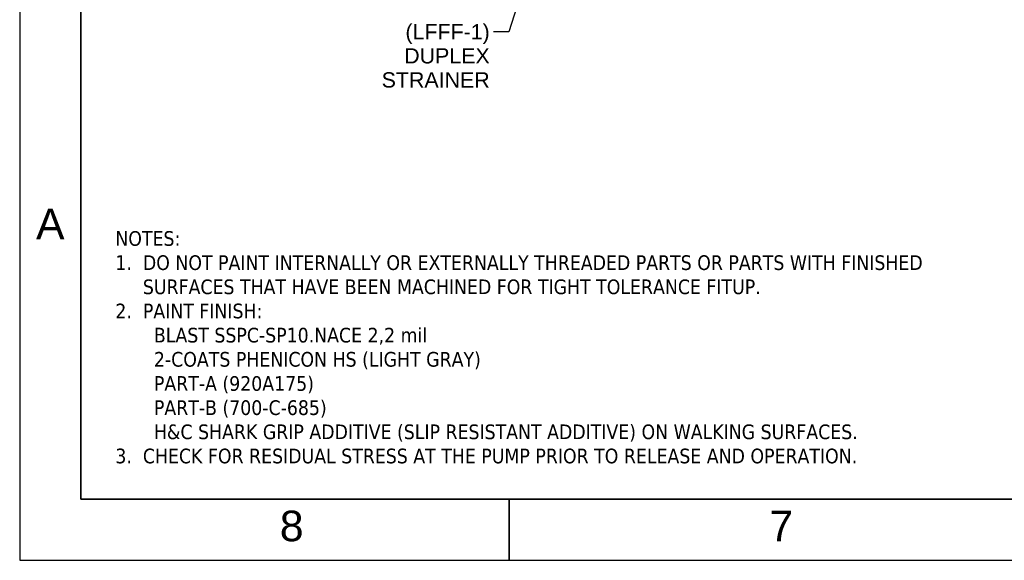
# Model space of a CAD drawing. Header units: inches. Extents: x 4 to 540, y 12 to 340.
# Tile 1 of 124: x 4 to 133, y 12 to 83. Entities that reach past the tile are written whole.
import ezdxf
from ezdxf.enums import TextEntityAlignment as Align

# ---------------------------------------------------------------- set-up
doc = ezdxf.new("R2010")
doc.units = ezdxf.units.IN
doc.header["$LTSCALE"] = 16
doc.header["$MEASUREMENT"] = 0
doc.layers.get('0').update_dxf_attribs({"lineweight": 25})
doc.layers.get('DEFPOINTS').update_dxf_attribs({"lineweight": 25})
for name, color, linetype, lineweight in [('BORDER', 7, 'Continuous', 25), ('BORDER_TEXT', 7, 'Continuous', 25), ('DIMEN', 7, 'Continuous', 25), ('Symbol (ANSI)', 7, 'Continuous', 25)]:
    doc.layers.add(name, color=color, linetype=linetype, lineweight=lineweight)
doc.styles.add('Note Text (ANSI)', font='tahoma.ttf')
doc.styles.get("Standard").update_dxf_attribs({"font": 'arial.ttf'})
doc.styles.add('Text Style153', font='arial.ttf')
doc.dimstyles.new('DEFAULT-ANSI$7', dxfattribs={"dimscale": 16, "dimtxt": 0.125, "dimasz": 0.125, "dimexe": 0.125, "dimexo": 0.0625, "dimgap": 0.031496, "dimtad": 0, "dimtih": 1, "dimtoh": 1, "dimrnd": 1e-08, "dimzin": 4, "dimdsep": 46, "dimtxsty": 'Standard', "dimblk": 'Filled-1', "dimcen": 0.09, "dimdle": 0.393701, "dimclrd": 256, "dimclre": 256, "dimclrt": 256, "dimadec": 0, "dimazin": 1, "dimtfac": 1.504, "dimtofl": 0, "dimtmove": 0, "dimatfit": 3, "dimldrblk": 'Filled-1', "dimfxl": 1, "dimtolj": 1, "dimtzin": 4, "dimlwd": 25, "dimlwe": 25, "dimarcsym": 0})

# ---------------------------------------------------------------- blocks, each defined once
blk = doc.blocks.new('Borders ProEnergy ANSI-D')
at = {"layer": 'BORDER', "lineweight": 35}
for p, q in [((0.75, 1.25), (0.75, 20.75)), ((33.25, 1.25), (0.75, 1.25)), ((4.25, 0.75), (4.25, 1.25))]:
    blk.add_line(p, q, dxfattribs=at)
at = {"layer": 'DEFPOINTS'}
for p, q in [((0.25, 21.25), (0.25, 0.75)), ((0.25, 0.75), (33.75, 0.75))]:
    blk.add_line(p, q, dxfattribs=at)
at = {"layer": 'BORDER_TEXT', "style": 'Text Style153'}
blk.add_text('A', height=0.25, dxfattribs=at).set_placement((0.5, 3.375), align=Align.CENTER)
for s, p in [('8', (2.375, 0.90625)), ('7', (6.375, 0.90625))]:
    blk.add_text(s, height=0.25, dxfattribs=at).set_placement(p)
blk = doc.blocks.new('GENERAL NOTES')
at = {"layer": 'Symbol (ANSI)', "insert": (-3.5316, 0.9491), "char_height": 0.12, "attachment_point": 1, "line_spacing_factor": 0.987884, "style": 'Note Text (ANSI)'}
blk.add_mtext('NOTES:\\P1.  DO NOT PAINT INTERNALLY OR EXTERNALLY THREADED PARTS OR PARTS WITH FINISHED\\P     SURFACES THAT HAVE BEEN MACHINED FOR TIGHT TOLERANCE FITUP.\\P2.  PAINT FINISH:\\P       BLAST SSPC-SP10.NACE 2,2 mil\\P       2-COATS PHENICON HS (LIGHT GRAY)\\P       PART-A (920A175)\\P       PART-B (700-C-685)\\P       H&C SHARK GRIP ADDITIVE (SLIP RESISTANT ADDITIVE) ON WALKING SURFACES.\\P3.  CHECK FOR RESIDUAL STRESS AT THE PUMP PRIOR TO RELEASE AND OPERATION.', dxfattribs=at)
blk = doc.blocks.new('Filled-1')
at = {"color": 0}
for p, q in [((0, 0), (-1, 0.25)), ((-1, 0.25), (-1, -0.25)), ((-1, 0), (0, 0)), ((-1, -0.25), (0, 0))]:
    blk.add_line(p, q, dxfattribs=at)
at = {"color": 0, "flags": 128}
blk.add_lwpolyline([(-1, -0.25), (0, 0), (-1, 0.25), (-1, -0.25)], dxfattribs=at)
at = {"color": 0}
blk.add_solid([(-1, -0.25), (0, 0), (-1, 0.25), (-1, -0.25)], dxfattribs=at)

msp = doc.modelspace()

# ---------------------------------------------------------------- block references
at = {"xscale": 16, "yscale": 16, "zscale": 16}
for name, p in [('Borders ProEnergy ANSI-D', (0, 0)), ('GENERAL NOTES', (73.008, 39.882))]:
    msp.add_blockref(name, p, dxfattribs=at)

# ---------------------------------------------------------------- texts
at = {"layer": 'DIMEN', "insert": (65.441, 82.151), "char_height": 2, "width": 14.1311, "attachment_point": 3, "line_spacing_factor": 0.944221}
msp.add_mtext('{(LFFF-1)\\PDUPLEX\\PSTRAINER}', dxfattribs=at)

# ---------------------------------------------------------------- leaders
at = {"layer": 'DIMEN', "linetype": 'Continuous', "lineweight": 25, "annotation_type": 0, "has_hookline": 1, "hookline_direction": 1, "text_width": 13.966}
msp.add_leader([(81.987, 119.58), (77.794, 112.318), (67.945, 81.151), (65.945, 81.151)], dimstyle='DEFAULT-ANSI$7', override={"dimtad": 0}, dxfattribs=at)

doc.saveas('drawing.dxf')
